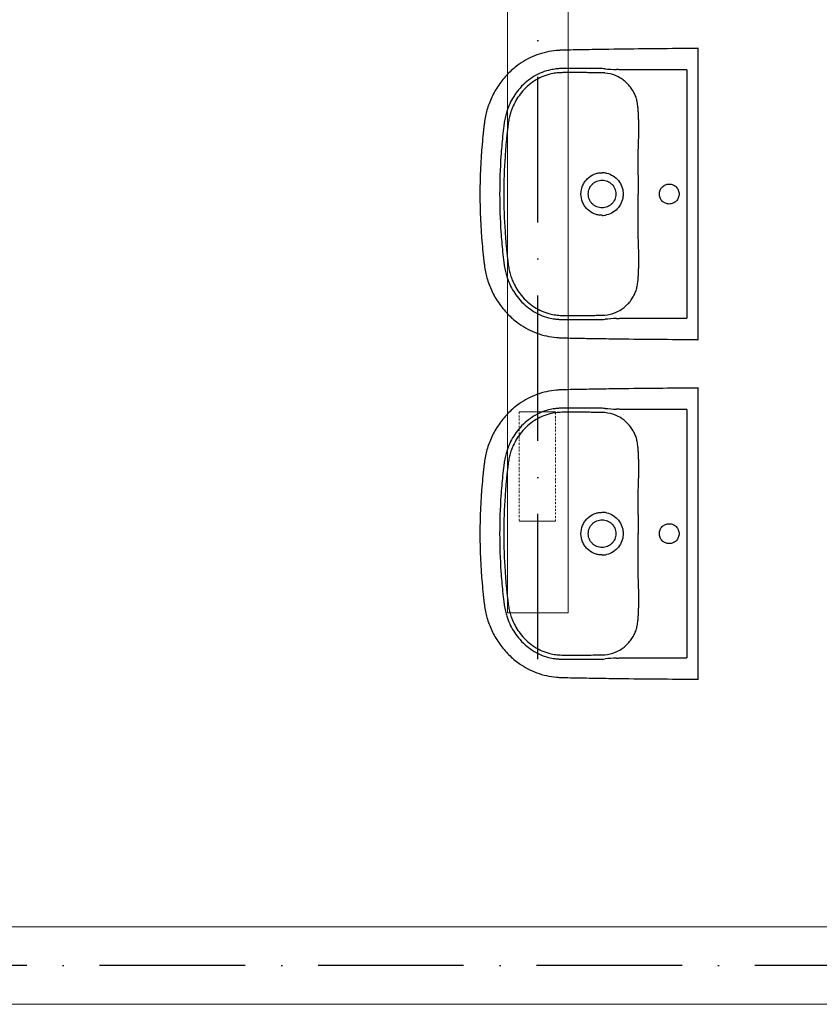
# Model space of a CAD drawing. Header units: millimetres. Extents: x 6491141 to 6692158, y 1846388 to 1929513.
# Tile 18 of 245: x 6555742 to 6557389, y 1905593 to 1907622. Entities that reach past the tile are written whole.
import ezdxf

# ---------------------------------------------------------------- set-up
doc = ezdxf.new("R2010")
doc.units = ezdxf.units.MM
doc.linetypes.add('ACAD_ISO10W100', pattern=[18, 12, -3, 0, -3])
doc.linetypes.add('DASHDOT', pattern=[1, 0.5, -0.25, 0, -0.25])
doc.layers.add('Osy VzT', color=253, linetype='ACAD_ISO10W100')
doc.layers.add('VZT', color=130, linetype='Continuous', lineweight=18)
doc.layers.add('VzT odtah', color=3, linetype='Continuous', lineweight=18)

msp = doc.modelspace()

# ---------------------------------------------------------------- linework, layer by layer
for p, q in [((6557139.9, 1906975.3), (6557139.9, 1907549.7)), ((6557116.1, 1907518.5), (6556985.2, 1907518.5)), ((6556985.2, 1907507.6), (6556985.2, 1907507.6)), ((6557116.1, 1907518.5), (6557116.1, 1907006.6)), ((6557016.7, 1907426.3), (6557016.7, 1907426.3)), ((6557016.7, 1907098.7), (6557016.7, 1907098.8)), ((6556985.2, 1907006.6), (6557116.1, 1907006.6)), ((6557139.9, 1906275.3), (6557139.9, 1906849.7)), ((6557116.1, 1906818.5), (6556985.2, 1906818.5)), ((6557116.1, 1906818.5), (6557116.1, 1906306.6)), ((6556985.2, 1906807.6), (6556985.2, 1906807.6)), ((6557016.7, 1906726.3), (6557016.7, 1906726.3)), ((6557016.7, 1906398.7), (6557016.7, 1906398.8)), ((6556985.2, 1906306.6), (6557116.1, 1906306.6))]:
    msp.add_line(p, q)
for centre, radius, start, end in [((6556933.1, 1907307.5), 213.6, 86.0078, 87.7144), ((6556937.5, 1907411.8), 100.7, 84.2213, 87.654), ((6556939.6, 1907433), 79.3, 68.2149, 84.2213), ((6557151.4, 1910434.8), 2921.3, 266.0078, 266.4663), ((6556944.5, 1907445.2), 66.2, 56.7828, 68.2149), ((6556941.6, 1907263.2), 43.2, 77.4337, 89.9662), ((6565594.9, 1907283.2), 8579.1, 179.87635, 180.1385), ((6549309.6, 1907243.9), 7706.2, 359.84666, 0.1385), ((6556941.6, 1907261.7), 43.2, 270.0218, 282.5783), ((6556941.8, 1907085), 72, 292.2487, 302.7535), ((6556934.9, 1907150.4), 137.9, 272.8096, 275.3151), ((6556934.1, 1907199.8), 195.9, 272.2085, 274.0693), ((6556940.7, 1907087.7), 75, 275.3151, 292.2487), ((6557103.1, 1904823.5), 2186.5, 93.4566, 94.0693), ((6556933.1, 1906607.5), 213.6, 86.0078, 87.7144), ((6557151.4, 1909734.8), 2921.3, 266.0078, 266.4663), ((6556937.5, 1906711.8), 100.7, 84.2213, 87.654), ((6556939.6, 1906733), 79.3, 68.2149, 84.2213), ((6556944.5, 1906745.2), 66.2, 56.7828, 68.2149), ((6556941.6, 1906563.2), 43.2, 77.4337, 89.9662), ((6565594.9, 1906583.2), 8579.1, 179.87635, 180.1385), ((6549309.6, 1906543.9), 7706.2, 359.84666, 0.1385), ((6556941.6, 1906561.7), 43.2, 270.0218, 282.5783), ((6556934.9, 1906450.4), 137.9, 272.8096, 275.3151), ((6556940.7, 1906387.7), 75, 275.3151, 292.2487), ((6556941.8, 1906385), 72, 292.2487, 302.7535), ((6556934.1, 1906499.8), 195.9, 272.2085, 274.0693), ((6557103.1, 1904123.5), 2186.5, 93.4566, 94.0693)]:
    msp.add_arc(centre, radius, start, end)
for points, degree, knots in [([(6557116.1, 1907562.3), (6557089.9, 1907562.2), (6557036.4, 1907561.8), (6556967.5, 1907560.9), (6556919.4, 1907560.1), (6556891.3, 1907559.6), (6556876.2, 1907559.3), (6556863.5, 1907559), (6556856.8, 1907558.9), (6556851.2, 1907558.5), (6556835, 1907557.2), (6556806.7, 1907551), (6556773.8, 1907533.6), (6556748.7, 1907512.4), (6556730, 1907490.5), (6556715.2, 1907465.6), (6556706.6, 1907443.7), (6556701.9, 1907426), (6556699.8, 1907414.6), (6556698.5, 1907404.6), (6556697.6, 1907396.3), (6556696.1, 1907383), (6556691.7, 1907338.5), (6556689.9, 1907296.7), (6556689.9, 1907262.5)], 3, [624.329372, 624.329372, 624.329372, 624.329372, 702.954481, 784.872453, 830.951627, 847.339519, 869.099473, 876.286618, 885.594721, 889.203185, 893.06913, 934.29152, 975.506743, 1003.663293, 1032.591568, 1061.523462, 1090.200355, 1103.007356, 1116.545068, 1124.93032, 1133.080278, 1141.824147, 1164.862029, 1267.315864, 1267.315864, 1267.315864, 1267.315864]), ([(6557139.9, 1907562.4), (6557139.9, 1907562.5), (6557124.5, 1907562.4), (6557116.1, 1907562.3)], 1, [600.373143, 600.373143, 600.51024, 615.933195, 624.329372, 624.329372]), ([(6556941.6, 1907521), (6556939.7, 1907521), (6556935.5, 1907521.1), (6556930.5, 1907521.1), (6556923.8, 1907521.1), (6556917.3, 1907521.2), (6556905, 1907521.3), (6556894.4, 1907521.3), (6556884.2, 1907521.3), (6556877.9, 1907521.3), (6556871.1, 1907521.3), (6556864.4, 1907521.3), (6556858, 1907521.2), (6556851.7, 1907520.8), (6556842.4, 1907519.8), (6556829.6, 1907517.4), (6556813.7, 1907512), (6556797.4, 1907503.1), (6556782.4, 1907491.5), (6556765.7, 1907474), (6556753.1, 1907453.8), (6556745.7, 1907434.6), (6556742.7, 1907423.7), (6556741.1, 1907416.2), (6556740.1, 1907409.8), (6556738.6, 1907398.3), (6556736, 1907375.2), (6556732, 1907328.3), (6556730.6, 1907288.5), (6556730.6, 1907262.5)], 3, [175.048841, 175.048841, 175.048841, 175.048841, 180.891155, 187.66553, 190.097243, 200.971297, 207.107662, 226.924402, 232.691241, 237.690518, 245.872119, 253.117634, 257.691167, 265.085682, 272.24233, 285.758915, 303.884333, 322.571574, 341.132044, 360.794246, 394.866598, 411.87741, 422.527365, 428.832371, 434.893076, 441.844009, 463.483086, 504.881463, 582.882709, 582.882709, 582.882709, 582.882709]), ([(6556941.6, 1907512.4), (6556939.8, 1907512.5), (6556936.6, 1907512.5), (6556931.6, 1907512.5), (6556923.6, 1907512.5), (6556915.2, 1907512.6), (6556904.8, 1907512.7), (6556895.8, 1907512.7), (6556883, 1907512.7), (6556870.7, 1907512.8), (6556859.7, 1907512.7), (6556852.3, 1907512.4), (6556844, 1907511.6), (6556832.2, 1907509.4), (6556817.3, 1907504.4), (6556801.7, 1907495.9), (6556787.5, 1907484.9), (6556771.9, 1907468.3), (6556761.3, 1907451.2), (6556755.3, 1907436.4), (6556752.5, 1907428.1), (6556750.6, 1907421.1), (6556749.1, 1907414), (6556748.2, 1907408), (6556747.3, 1907400.4), (6556746.2, 1907390.9), (6556744, 1907370.4), (6556740.4, 1907327.5), (6556739.1, 1907288.3), (6556739.1, 1907262.5)], 3, [979.515725, 979.515725, 979.515725, 979.515725, 984.998793, 989.193783, 994.506217, 1008.836262, 1014.564091, 1025.67181, 1035.775102, 1052.873813, 1062.576161, 1068.957794, 1075.078432, 1087.407323, 1104.896786, 1122.232394, 1140.496235, 1158.413781, 1190.38659, 1200.50569, 1206.374096, 1216.605643, 1222.213255, 1228.037047, 1234.961214, 1245.092548, 1256.793198, 1296.845648, 1374.248337, 1374.248337, 1374.248337, 1374.248337]), ([(6557016.7, 1907426.3), (6557016.5, 1907429), (6557016.2, 1907434.1), (6557015.5, 1907442.7), (6557014.3, 1907451.8), (6557011.9, 1907461.2), (6557008.2, 1907470.1), (6557003.2, 1907478.8), (6556996.7, 1907487.3), (6556989.2, 1907494.6), (6556983.6, 1907498.8), (6556980.8, 1907500.6)], 3, [850.913163, 850.913163, 850.913163, 850.913163, 858.963388, 866.231581, 877.085686, 886.260054, 895.260314, 905.875022, 916.564351, 927.072225, 937.310546, 937.310546, 937.310546, 937.310546]), ([(6557015.8, 1907301.8), (6557015.8, 1907314.2), (6557015.9, 1907330.9), (6557016.4, 1907357), (6557017, 1907375.4), (6557017.4, 1907395.1), (6557017.3, 1907408.1), (6557017, 1907418.7), (6557016.8, 1907423.9), (6557016.7, 1907426.3)], 3, [726.376125, 726.376125, 726.376125, 726.376125, 763.622224, 776.430836, 804.676477, 819.055623, 835.490807, 843.719456, 850.904433, 850.904433, 850.904433, 850.904433]), ([(6556898.2, 1907262.5), (6556898.1, 1907268.3), (6556899.9, 1907277), (6556905.3, 1907287.2), (6556912.6, 1907296.1), (6556922.2, 1907302.6), (6556933.2, 1907305.9), (6556938.8, 1907306.5), (6556941.6, 1907306.5)], 3, [-68.665418, -68.665418, -68.665418, -68.665418, -51.296816, -42.590342, -34.181869, -16.861064, -8.510528, 0, 0, 0, 0]), ([(6556951, 1907305.4), (6556955.8, 1907304.4), (6556965, 1907300.6), (6556976.1, 1907290.6), (6556982.2, 1907279.6), (6556984.7, 1907270), (6556985.1, 1907265), (6556985.1, 1907262.5)], 3, [9.459226, 9.459226, 9.459226, 9.459226, 24.117237, 38.862114, 53.669389, 61.303478, 68.668558, 68.668558, 68.668558, 68.668558]), ([(6556913.3, 1907262.5), (6556913.3, 1907264.4), (6556913.7, 1907268.2), (6556915.3, 1907273.6), (6556917.9, 1907278.5), (6556921.4, 1907282.8), (6556925.7, 1907286.4), (6556932.3, 1907290), (6556937.9, 1907291.1), (6556941.7, 1907291.1)], 3, [0, 0, 0, 0, 5.771404, 11.358994, 16.760694, 22.424371, 27.849839, 33.48032, 44.736035, 44.736035, 44.736035, 44.736035]), ([(6556941.7, 1907291.1), (6556943.5, 1907291.1), (6556947.3, 1907290.7), (6556952.7, 1907289.1), (6556957.5, 1907286.4), (6556961.8, 1907282.8), (6556965.3, 1907278.6), (6556968.8, 1907271.9), (6556969.9, 1907266.3), (6556969.9, 1907262.5)], 3, [44.736035, 44.736035, 44.736035, 44.736035, 50.403646, 55.91951, 61.571197, 67.020032, 72.442686, 78.078755, 89.405769, 89.405769, 89.405769, 89.405769]), ([(6557059.7, 1907262.5), (6557059.7, 1907265.2), (6557060.7, 1907270.5), (6557065.2, 1907277.4), (6557072, 1907282), (6557080, 1907283.6), (6557088, 1907282), (6557094.8, 1907277.4), (6557099.3, 1907270.6), (6557100.3, 1907265.2), (6557100.3, 1907262.5)], 3, [0, 0, 0, 0, 8.041153, 16.003729, 24.145465, 32.059, 40.064065, 48.100306, 56.065262, 64.20975, 64.20975, 64.20975, 64.20975]), ([(6556689.9, 1907262.5), (6556689.9, 1907228.4), (6556691.7, 1907186.5), (6556696.1, 1907142), (6556697.6, 1907128.8), (6556698.5, 1907120.4), (6556699.8, 1907110.4), (6556701.9, 1907099), (6556706.6, 1907081.3), (6556715.2, 1907059.4), (6556730, 1907034.6), (6556748.7, 1907012.6), (6556773.8, 1906991.4), (6556806.7, 1906974), (6556835, 1906967.8), (6556851.2, 1906966.5), (6556856.8, 1906966.2), (6556863.5, 1906966), (6556876.2, 1906965.7), (6556891.3, 1906965.4), (6556919.4, 1906964.9), (6556967.5, 1906964.1), (6557036.4, 1906963.2), (6557089.9, 1906963), (6557116.1, 1906962.7)], 3, [-642.986491, -642.986491, -642.986491, -642.986491, -540.532657, -517.494775, -508.750906, -500.600948, -492.215696, -478.677984, -465.870983, -437.194089, -408.262196, -379.333921, -351.177371, -309.962147, -268.739757, -264.873812, -261.265349, -251.957246, -244.770101, -223.010147, -206.622255, -160.54308, -78.625109, 0, 0, 0, 0]), ([(6556730.6, 1907262.5), (6556730.6, 1907236.5), (6556732, 1907196.7), (6556736, 1907149.9), (6556738.6, 1907126.7), (6556740.1, 1907115.2), (6556741.1, 1907108.9), (6556742.7, 1907101.3), (6556745.7, 1907090.4), (6556753.1, 1907071.2), (6556765.7, 1907051), (6556782.4, 1907033.5), (6556797.4, 1907021.9), (6556813.7, 1907013.1), (6556829.6, 1907007.6), (6556842.4, 1907005.2), (6556851.7, 1907004.2), (6556858, 1907003.9), (6556864.4, 1907003.8), (6556871.1, 1907003.7), (6556877.9, 1907003.7), (6556884.2, 1907003.7), (6556894.4, 1907003.7), (6556905, 1907003.7), (6556917.3, 1907003.8), (6556923.8, 1907003.9), (6556930.5, 1907003.9), (6556935.5, 1907003.9), (6556939.7, 1907004), (6556941.6, 1907004.1)], 3, [582.882709, 582.882709, 582.882709, 582.882709, 660.883955, 702.282331, 723.921408, 730.872341, 736.933047, 743.238052, 753.888008, 770.898819, 804.971172, 824.633373, 843.193843, 861.881084, 880.006503, 893.523087, 900.679736, 908.07425, 912.647783, 919.893298, 928.074899, 933.074176, 938.841015, 958.657755, 964.79412, 975.668174, 978.099887, 984.874262, 990.716576, 990.716576, 990.716576, 990.716576]), ([(6556739.1, 1907262.5), (6556739.1, 1907236.7), (6556740.4, 1907197.6), (6556744, 1907154.7), (6556746.2, 1907134.1), (6556747.3, 1907124.6), (6556748.2, 1907117), (6556749.1, 1907111), (6556750.6, 1907103.9), (6556752.5, 1907096.9), (6556755.3, 1907088.6), (6556761.3, 1907073.8), (6556771.9, 1907056.7), (6556787.5, 1907040.1), (6556801.7, 1907029.1), (6556817.3, 1907020.7), (6556832.2, 1907015.6), (6556844, 1907013.5), (6556852.3, 1907012.6), (6556859.7, 1907012.3), (6556870.7, 1907012.3), (6556883, 1907012.3), (6556895.8, 1907012.3), (6556904.8, 1907012.3), (6556915.2, 1907012.4), (6556923.6, 1907012.5), (6556931.6, 1907012.5), (6556936.6, 1907012.5), (6556939.8, 1907012.5), (6556941.6, 1907012.6)], 3, [0, 0, 0, 0, 77.402688, 117.455139, 129.155789, 139.287123, 146.21129, 152.035082, 157.642694, 167.874241, 173.742647, 183.861746, 215.834556, 233.752102, 252.015943, 269.351551, 286.841014, 299.169905, 305.290543, 311.672176, 321.374524, 338.473235, 348.576526, 359.684246, 365.412075, 379.74212, 385.054554, 389.249544, 394.732611, 394.732611, 394.732611, 394.732611]), ([(6556941.6, 1907218.6), (6556938.8, 1907218.6), (6556933.2, 1907219.1), (6556922.2, 1907222.4), (6556912.6, 1907228.9), (6556905.3, 1907237.8), (6556899.9, 1907248), (6556898.1, 1907256.7), (6556898.2, 1907262.5)], 3, [137.337116, 137.337116, 137.337116, 137.337116, 145.847644, 154.19818, 171.518985, 179.927458, 188.633932, 206.002534, 206.002534, 206.002534, 206.002534]), ([(6556941.7, 1907233.9), (6556937.9, 1907233.9), (6556932.3, 1907235), (6556925.7, 1907238.6), (6556921.4, 1907242.2), (6556917.9, 1907246.5), (6556915.3, 1907251.4), (6556913.7, 1907256.8), (6556913.3, 1907260.6), (6556913.3, 1907262.5)], 3, [134.075503, 134.075503, 134.075503, 134.075503, 145.331218, 150.961699, 156.387167, 162.050844, 167.452544, 173.040134, 178.811538, 178.811538, 178.811538, 178.811538]), ([(6556969.9, 1907262.5), (6556969.9, 1907258.7), (6556968.8, 1907253.1), (6556965.3, 1907246.5), (6556961.8, 1907242.2), (6556957.5, 1907238.6), (6556952.7, 1907236), (6556947.3, 1907234.3), (6556943.5, 1907233.9), (6556941.7, 1907233.9)], 3, [89.405769, 89.405769, 89.405769, 89.405769, 100.732783, 106.368852, 111.791506, 117.240341, 122.892028, 128.407892, 134.075503, 134.075503, 134.075503, 134.075503]), ([(6556985.1, 1907262.5), (6556985.1, 1907260.1), (6556984.7, 1907255.1), (6556982.2, 1907245.4), (6556976.1, 1907234.4), (6556965, 1907224.4), (6556955.8, 1907220.7), (6556951, 1907219.6)], 3, [68.668558, 68.668558, 68.668558, 68.668558, 76.033638, 83.667727, 98.475003, 113.219879, 127.877891, 127.877891, 127.877891, 127.877891]), ([(6557100.3, 1907262.5), (6557100.3, 1907259.8), (6557099.3, 1907254.4), (6557094.8, 1907247.6), (6557088, 1907243), (6557080, 1907241.4), (6557072, 1907243), (6557065.2, 1907247.6), (6557060.7, 1907254.5), (6557059.7, 1907259.8), (6557059.7, 1907262.5)], 3, [64.20975, 64.20975, 64.20975, 64.20975, 72.354238, 80.319194, 88.355435, 96.3605, 104.274035, 112.415771, 120.378347, 128.4195, 128.4195, 128.4195, 128.4195]), ([(6557016.7, 1907098.8), (6557016.8, 1907101.1), (6557017, 1907106.3), (6557017.3, 1907116.9), (6557017.4, 1907129.9), (6557017, 1907149.6), (6557016.4, 1907168.1), (6557015.9, 1907194.2), (6557015.8, 1907210.8), (6557015.8, 1907223.3)], 3, [523.343903, 523.343903, 523.343903, 523.343903, 530.528881, 538.757529, 555.192714, 569.57186, 597.8175, 610.626113, 647.872212, 647.872212, 647.872212, 647.872212]), ([(6556980.8, 1907024.4), (6556983.7, 1907026.2), (6556989.2, 1907030.4), (6556996.7, 1907037.8), (6557003.2, 1907046.2), (6557008.2, 1907055), (6557011.9, 1907063.9), (6557014.3, 1907073.3), (6557015.5, 1907082.3), (6557016.2, 1907091), (6557016.5, 1907096.1), (6557016.7, 1907098.7)], 3, [436.937791, 436.937791, 436.937791, 436.937791, 447.176112, 457.683986, 468.373315, 478.988023, 487.988283, 497.162651, 508.016755, 515.284948, 523.335174, 523.335174, 523.335174, 523.335174]), ([(6557116.1, 1906962.7), (6557124.5, 1906962.6), (6557139.9, 1906962.5), (6557139.9, 1906962.6)], 1, [0, 0, 8.396177, 23.819133, 23.95623, 23.95623]), ([(6557116.1, 1906862.3), (6557089.9, 1906862.2), (6557036.4, 1906861.8), (6556967.5, 1906860.9), (6556919.4, 1906860.1), (6556891.3, 1906859.6), (6556876.2, 1906859.3), (6556863.5, 1906859), (6556856.8, 1906858.9), (6556851.2, 1906858.5), (6556835, 1906857.2), (6556806.7, 1906851), (6556773.8, 1906833.6), (6556748.7, 1906812.4), (6556730, 1906790.5), (6556715.2, 1906765.6), (6556706.6, 1906743.7), (6556701.9, 1906726), (6556699.8, 1906714.6), (6556698.5, 1906704.6), (6556697.6, 1906696.3), (6556696.1, 1906683), (6556691.7, 1906638.5), (6556689.9, 1906596.7), (6556689.9, 1906562.5)], 3, [624.329372, 624.329372, 624.329372, 624.329372, 702.954481, 784.872453, 830.951627, 847.339519, 869.099473, 876.286618, 885.594721, 889.203185, 893.06913, 934.29152, 975.506743, 1003.663293, 1032.591568, 1061.523462, 1090.200355, 1103.007356, 1116.545068, 1124.93032, 1133.080278, 1141.824147, 1164.862029, 1267.315864, 1267.315864, 1267.315864, 1267.315864]), ([(6557139.9, 1906862.4), (6557139.9, 1906862.5), (6557124.5, 1906862.4), (6557116.1, 1906862.3)], 1, [600.373143, 600.373143, 600.51024, 615.933195, 624.329372, 624.329372]), ([(6556941.6, 1906821), (6556939.7, 1906821), (6556935.5, 1906821.1), (6556930.5, 1906821.1), (6556923.8, 1906821.1), (6556917.3, 1906821.2), (6556905, 1906821.3), (6556894.4, 1906821.3), (6556884.2, 1906821.3), (6556877.9, 1906821.3), (6556871.1, 1906821.3), (6556864.4, 1906821.3), (6556858, 1906821.2), (6556851.7, 1906820.8), (6556842.4, 1906819.8), (6556829.6, 1906817.4), (6556813.7, 1906812), (6556797.4, 1906803.1), (6556782.4, 1906791.5), (6556765.7, 1906774), (6556753.1, 1906753.8), (6556745.7, 1906734.6), (6556742.7, 1906723.7), (6556741.1, 1906716.2), (6556740.1, 1906709.8), (6556738.6, 1906698.3), (6556736, 1906675.2), (6556732, 1906628.3), (6556730.6, 1906588.5), (6556730.6, 1906562.5)], 3, [175.048841, 175.048841, 175.048841, 175.048841, 180.891155, 187.66553, 190.097243, 200.971297, 207.107662, 226.924402, 232.691241, 237.690518, 245.872119, 253.117634, 257.691167, 265.085682, 272.24233, 285.758915, 303.884333, 322.571574, 341.132044, 360.794246, 394.866598, 411.87741, 422.527365, 428.832371, 434.893076, 441.844009, 463.483086, 504.881463, 582.882709, 582.882709, 582.882709, 582.882709]), ([(6556941.6, 1906812.4), (6556939.8, 1906812.5), (6556936.6, 1906812.5), (6556931.6, 1906812.5), (6556923.6, 1906812.5), (6556915.2, 1906812.6), (6556904.8, 1906812.7), (6556895.8, 1906812.7), (6556883, 1906812.7), (6556870.7, 1906812.8), (6556859.7, 1906812.7), (6556852.3, 1906812.4), (6556844, 1906811.6), (6556832.2, 1906809.4), (6556817.3, 1906804.4), (6556801.7, 1906795.9), (6556787.5, 1906784.9), (6556771.9, 1906768.3), (6556761.3, 1906751.2), (6556755.3, 1906736.4), (6556752.5, 1906728.1), (6556750.6, 1906721.1), (6556749.1, 1906714), (6556748.2, 1906708), (6556747.3, 1906700.4), (6556746.2, 1906690.9), (6556744, 1906670.4), (6556740.4, 1906627.5), (6556739.1, 1906588.3), (6556739.1, 1906562.5)], 3, [979.515725, 979.515725, 979.515725, 979.515725, 984.998793, 989.193783, 994.506217, 1008.836262, 1014.564091, 1025.67181, 1035.775102, 1052.873813, 1062.576161, 1068.957794, 1075.078432, 1087.407323, 1104.896786, 1122.232394, 1140.496235, 1158.413781, 1190.38659, 1200.50569, 1206.374096, 1216.605643, 1222.213255, 1228.037047, 1234.961214, 1245.092548, 1256.793198, 1296.845648, 1374.248337, 1374.248337, 1374.248337, 1374.248337]), ([(6557016.7, 1906726.3), (6557016.5, 1906729), (6557016.2, 1906734.1), (6557015.5, 1906742.7), (6557014.3, 1906751.8), (6557011.9, 1906761.2), (6557008.2, 1906770.1), (6557003.2, 1906778.8), (6556996.7, 1906787.3), (6556989.2, 1906794.6), (6556983.6, 1906798.8), (6556980.8, 1906800.6)], 3, [850.913163, 850.913163, 850.913163, 850.913163, 858.963388, 866.231581, 877.085686, 886.260054, 895.260314, 905.875022, 916.564351, 927.072225, 937.310546, 937.310546, 937.310546, 937.310546]), ([(6557015.8, 1906601.8), (6557015.8, 1906614.2), (6557015.9, 1906630.9), (6557016.4, 1906657), (6557017, 1906675.4), (6557017.4, 1906695.1), (6557017.3, 1906708.1), (6557017, 1906718.7), (6557016.8, 1906723.9), (6557016.7, 1906726.3)], 3, [726.376125, 726.376125, 726.376125, 726.376125, 763.622224, 776.430836, 804.676477, 819.055623, 835.490807, 843.719456, 850.904433, 850.904433, 850.904433, 850.904433]), ([(6556898.2, 1906562.5), (6556898.1, 1906568.3), (6556899.9, 1906577), (6556905.3, 1906587.2), (6556912.6, 1906596.1), (6556922.2, 1906602.6), (6556933.2, 1906605.9), (6556938.8, 1906606.5), (6556941.6, 1906606.5)], 3, [-68.665418, -68.665418, -68.665418, -68.665418, -51.296816, -42.590342, -34.181869, -16.861064, -8.510528, 0, 0, 0, 0]), ([(6556951, 1906605.4), (6556955.8, 1906604.4), (6556965, 1906600.6), (6556976.1, 1906590.6), (6556982.2, 1906579.6), (6556984.7, 1906570), (6556985.1, 1906565), (6556985.1, 1906562.5)], 3, [9.459226, 9.459226, 9.459226, 9.459226, 24.117237, 38.862114, 53.669389, 61.303478, 68.668558, 68.668558, 68.668558, 68.668558]), ([(6556913.3, 1906562.5), (6556913.3, 1906564.4), (6556913.7, 1906568.2), (6556915.3, 1906573.6), (6556917.9, 1906578.5), (6556921.4, 1906582.8), (6556925.7, 1906586.4), (6556932.3, 1906590), (6556937.9, 1906591.1), (6556941.7, 1906591.1)], 3, [0, 0, 0, 0, 5.771404, 11.358994, 16.760694, 22.424371, 27.849839, 33.48032, 44.736035, 44.736035, 44.736035, 44.736035]), ([(6556941.7, 1906591.1), (6556943.5, 1906591.1), (6556947.3, 1906590.7), (6556952.7, 1906589.1), (6556957.5, 1906586.4), (6556961.8, 1906582.8), (6556965.3, 1906578.6), (6556968.8, 1906571.9), (6556969.9, 1906566.3), (6556969.9, 1906562.5)], 3, [44.736035, 44.736035, 44.736035, 44.736035, 50.403646, 55.91951, 61.571197, 67.020032, 72.442686, 78.078755, 89.405769, 89.405769, 89.405769, 89.405769]), ([(6557059.7, 1906562.5), (6557059.7, 1906565.2), (6557060.7, 1906570.5), (6557065.2, 1906577.4), (6557072, 1906582), (6557080, 1906583.6), (6557088, 1906582), (6557094.8, 1906577.4), (6557099.3, 1906570.6), (6557100.3, 1906565.2), (6557100.3, 1906562.5)], 3, [0, 0, 0, 0, 8.041153, 16.003729, 24.145465, 32.059, 40.064065, 48.100306, 56.065262, 64.20975, 64.20975, 64.20975, 64.20975]), ([(6556689.9, 1906562.5), (6556689.9, 1906528.4), (6556691.7, 1906486.5), (6556696.1, 1906442), (6556697.6, 1906428.8), (6556698.5, 1906420.4), (6556699.8, 1906410.4), (6556701.9, 1906399), (6556706.6, 1906381.3), (6556715.2, 1906359.4), (6556730, 1906334.6), (6556748.7, 1906312.6), (6556773.8, 1906291.4), (6556806.7, 1906274), (6556835, 1906267.8), (6556851.2, 1906266.5), (6556856.8, 1906266.2), (6556863.5, 1906266), (6556876.2, 1906265.7), (6556891.3, 1906265.4), (6556919.4, 1906264.9), (6556967.5, 1906264.1), (6557036.4, 1906263.2), (6557089.9, 1906263), (6557116.1, 1906262.7)], 3, [-642.986491, -642.986491, -642.986491, -642.986491, -540.532657, -517.494775, -508.750906, -500.600948, -492.215696, -478.677984, -465.870983, -437.194089, -408.262196, -379.333921, -351.177371, -309.962147, -268.739757, -264.873812, -261.265349, -251.957246, -244.770101, -223.010147, -206.622255, -160.54308, -78.625109, 0, 0, 0, 0]), ([(6556730.6, 1906562.5), (6556730.6, 1906536.5), (6556732, 1906496.7), (6556736, 1906449.9), (6556738.6, 1906426.7), (6556740.1, 1906415.2), (6556741.1, 1906408.9), (6556742.7, 1906401.3), (6556745.7, 1906390.4), (6556753.1, 1906371.2), (6556765.7, 1906351), (6556782.4, 1906333.5), (6556797.4, 1906321.9), (6556813.7, 1906313.1), (6556829.6, 1906307.6), (6556842.4, 1906305.2), (6556851.7, 1906304.2), (6556858, 1906303.9), (6556864.4, 1906303.8), (6556871.1, 1906303.7), (6556877.9, 1906303.7), (6556884.2, 1906303.7), (6556894.4, 1906303.7), (6556905, 1906303.7), (6556917.3, 1906303.8), (6556923.8, 1906303.9), (6556930.5, 1906303.9), (6556935.5, 1906303.9), (6556939.7, 1906304), (6556941.6, 1906304.1)], 3, [582.882709, 582.882709, 582.882709, 582.882709, 660.883955, 702.282331, 723.921408, 730.872341, 736.933047, 743.238052, 753.888008, 770.898819, 804.971172, 824.633373, 843.193843, 861.881084, 880.006503, 893.523087, 900.679736, 908.07425, 912.647783, 919.893298, 928.074899, 933.074176, 938.841015, 958.657755, 964.79412, 975.668174, 978.099887, 984.874262, 990.716576, 990.716576, 990.716576, 990.716576]), ([(6556739.1, 1906562.5), (6556739.1, 1906536.7), (6556740.4, 1906497.6), (6556744, 1906454.7), (6556746.2, 1906434.1), (6556747.3, 1906424.6), (6556748.2, 1906417), (6556749.1, 1906411), (6556750.6, 1906403.9), (6556752.5, 1906396.9), (6556755.3, 1906388.6), (6556761.3, 1906373.8), (6556771.9, 1906356.7), (6556787.5, 1906340.1), (6556801.7, 1906329.1), (6556817.3, 1906320.7), (6556832.2, 1906315.6), (6556844, 1906313.5), (6556852.3, 1906312.6), (6556859.7, 1906312.3), (6556870.7, 1906312.3), (6556883, 1906312.3), (6556895.8, 1906312.3), (6556904.8, 1906312.3), (6556915.2, 1906312.4), (6556923.6, 1906312.5), (6556931.6, 1906312.5), (6556936.6, 1906312.5), (6556939.8, 1906312.5), (6556941.6, 1906312.6)], 3, [0, 0, 0, 0, 77.402688, 117.455139, 129.155789, 139.287123, 146.21129, 152.035082, 157.642694, 167.874241, 173.742647, 183.861746, 215.834556, 233.752102, 252.015943, 269.351551, 286.841014, 299.169905, 305.290543, 311.672176, 321.374524, 338.473235, 348.576526, 359.684246, 365.412075, 379.74212, 385.054554, 389.249544, 394.732611, 394.732611, 394.732611, 394.732611]), ([(6556941.6, 1906518.6), (6556938.8, 1906518.6), (6556933.2, 1906519.1), (6556922.2, 1906522.4), (6556912.6, 1906528.9), (6556905.3, 1906537.8), (6556899.9, 1906548), (6556898.1, 1906556.7), (6556898.2, 1906562.5)], 3, [137.337116, 137.337116, 137.337116, 137.337116, 145.847644, 154.19818, 171.518985, 179.927458, 188.633932, 206.002534, 206.002534, 206.002534, 206.002534]), ([(6556941.7, 1906533.9), (6556937.9, 1906533.9), (6556932.3, 1906535), (6556925.7, 1906538.6), (6556921.4, 1906542.2), (6556917.9, 1906546.5), (6556915.3, 1906551.4), (6556913.7, 1906556.8), (6556913.3, 1906560.6), (6556913.3, 1906562.5)], 3, [134.075503, 134.075503, 134.075503, 134.075503, 145.331218, 150.961699, 156.387167, 162.050844, 167.452544, 173.040134, 178.811538, 178.811538, 178.811538, 178.811538]), ([(6556969.9, 1906562.5), (6556969.9, 1906558.7), (6556968.8, 1906553.1), (6556965.3, 1906546.5), (6556961.8, 1906542.2), (6556957.5, 1906538.6), (6556952.7, 1906536), (6556947.3, 1906534.3), (6556943.5, 1906533.9), (6556941.7, 1906533.9)], 3, [89.405769, 89.405769, 89.405769, 89.405769, 100.732783, 106.368852, 111.791506, 117.240341, 122.892028, 128.407892, 134.075503, 134.075503, 134.075503, 134.075503]), ([(6556985.1, 1906562.5), (6556985.1, 1906560.1), (6556984.7, 1906555.1), (6556982.2, 1906545.4), (6556976.1, 1906534.4), (6556965, 1906524.4), (6556955.8, 1906520.7), (6556951, 1906519.6)], 3, [68.668558, 68.668558, 68.668558, 68.668558, 76.033638, 83.667727, 98.475003, 113.219879, 127.877891, 127.877891, 127.877891, 127.877891]), ([(6557100.3, 1906562.5), (6557100.3, 1906559.8), (6557099.3, 1906554.4), (6557094.8, 1906547.6), (6557088, 1906543), (6557080, 1906541.4), (6557072, 1906543), (6557065.2, 1906547.6), (6557060.7, 1906554.5), (6557059.7, 1906559.8), (6557059.7, 1906562.5)], 3, [64.20975, 64.20975, 64.20975, 64.20975, 72.354238, 80.319194, 88.355435, 96.3605, 104.274035, 112.415771, 120.378347, 128.4195, 128.4195, 128.4195, 128.4195]), ([(6557016.7, 1906398.8), (6557016.8, 1906401.1), (6557017, 1906406.3), (6557017.3, 1906416.9), (6557017.4, 1906429.9), (6557017, 1906449.6), (6557016.4, 1906468.1), (6557015.9, 1906494.2), (6557015.8, 1906510.8), (6557015.8, 1906523.3)], 3, [523.343903, 523.343903, 523.343903, 523.343903, 530.528881, 538.757529, 555.192714, 569.57186, 597.8175, 610.626113, 647.872212, 647.872212, 647.872212, 647.872212]), ([(6556980.8, 1906324.4), (6556983.7, 1906326.2), (6556989.2, 1906330.4), (6556996.7, 1906337.8), (6557003.2, 1906346.2), (6557008.2, 1906355), (6557011.9, 1906363.9), (6557014.3, 1906373.3), (6557015.5, 1906382.3), (6557016.2, 1906391), (6557016.5, 1906396.1), (6557016.7, 1906398.7)], 3, [436.937791, 436.937791, 436.937791, 436.937791, 447.176112, 457.683986, 468.373315, 478.988023, 487.988283, 497.162651, 508.016755, 515.284948, 523.335174, 523.335174, 523.335174, 523.335174]), ([(6557116.1, 1906262.7), (6557124.5, 1906262.6), (6557139.9, 1906262.5), (6557139.9, 1906262.6)], 1, [0, 0, 8.396177, 23.819133, 23.95623, 23.95623])]:
    msp.add_open_spline(points, degree=degree, knots=knots)
for points, degree in [([(6557139.9, 1907549.7), (6557139.9, 1907553.1), (6557139.9, 1907556.5), (6557139.9, 1907563.1), (6557139.9, 1907562.8), (6557139.9, 1907562.4)], 5), ([(6556985.2, 1907518.5), (6556984.3, 1907518.5), (6556982.4, 1907518.5), (6556979.6, 1907518.6), (6556976.9, 1907518.8), (6556974.1, 1907518.9), (6556972.2, 1907519), (6556971.3, 1907519.1)], 3), ([(6556971.3, 1907006), (6556972.2, 1907006), (6556974.1, 1907006.1), (6556976.9, 1907006.3), (6556979.6, 1907006.4), (6556982.4, 1907006.5), (6556984.3, 1907006.6), (6556985.2, 1907006.6)], 3), ([(6557139.9, 1906962.6), (6557139.9, 1906962.2), (6557139.9, 1906961.9), (6557139.9, 1906968.5), (6557139.9, 1906971.9), (6557139.9, 1906975.3)], 5), ([(6557139.9, 1906849.7), (6557139.9, 1906853.1), (6557139.9, 1906856.5), (6557139.9, 1906863.1), (6557139.9, 1906862.8), (6557139.9, 1906862.4)], 5), ([(6556985.2, 1906818.5), (6556984.3, 1906818.5), (6556982.4, 1906818.5), (6556979.6, 1906818.6), (6556976.9, 1906818.8), (6556974.1, 1906818.9), (6556972.2, 1906819), (6556971.3, 1906819.1)], 3), ([(6556971.3, 1906306), (6556972.2, 1906306), (6556974.1, 1906306.1), (6556976.9, 1906306.3), (6556979.6, 1906306.4), (6556982.4, 1906306.5), (6556984.3, 1906306.6), (6556985.2, 1906306.6)], 3), ([(6557139.9, 1906262.6), (6557139.9, 1906262.2), (6557139.9, 1906261.9), (6557139.9, 1906268.5), (6557139.9, 1906271.9), (6557139.9, 1906275.3)], 5)]:
    msp.add_open_spline(points, degree=degree)
at = {"layer": 'Osy VzT', "ltscale": 25}
for p, q in [((6556809.6, 1906303.6, -4), (6556809.6, 1909641.9, -4)), ((6562957.8, 1905672.5), (6551240.8, 1905672.5))]:
    msp.add_line(p, q, dxfattribs=at)
at = {"layer": 'VZT'}
for p, q in [((6551279.1, 1905752.5), (6562957.8, 1905752.5, -78)), ((6562957.8, 1905592.5, -78), (6551279.3, 1905592.5))]:
    msp.add_line(p, q, dxfattribs=at)
at = {"layer": 'VzT odtah'}
for p, q in [((6556747.1, 1909399.3, -4), (6556747.1, 1906399.3, -4)), ((6556872.1, 1906399.3, -4), (6556872.1, 1909399.3, -4)), ((6556846, 1906813.3), (6556771, 1906813.3)), ((6556771, 1906588.3), (6556846, 1906588.3)), ((6556747.1, 1906399.3, -4), (6556872.1, 1906399.3, -4))]:
    msp.add_line(p, q, dxfattribs=at)
at = {"layer": 'VzT odtah', "linetype": 'DASHDOT', "ltscale": 7}
for p, q in [((6556771, 1906813.3), (6556771, 1906588.3)), ((6556846, 1906588.3), (6556846, 1906813.3))]:
    msp.add_line(p, q, dxfattribs=at)

doc.saveas('drawing.dxf')
